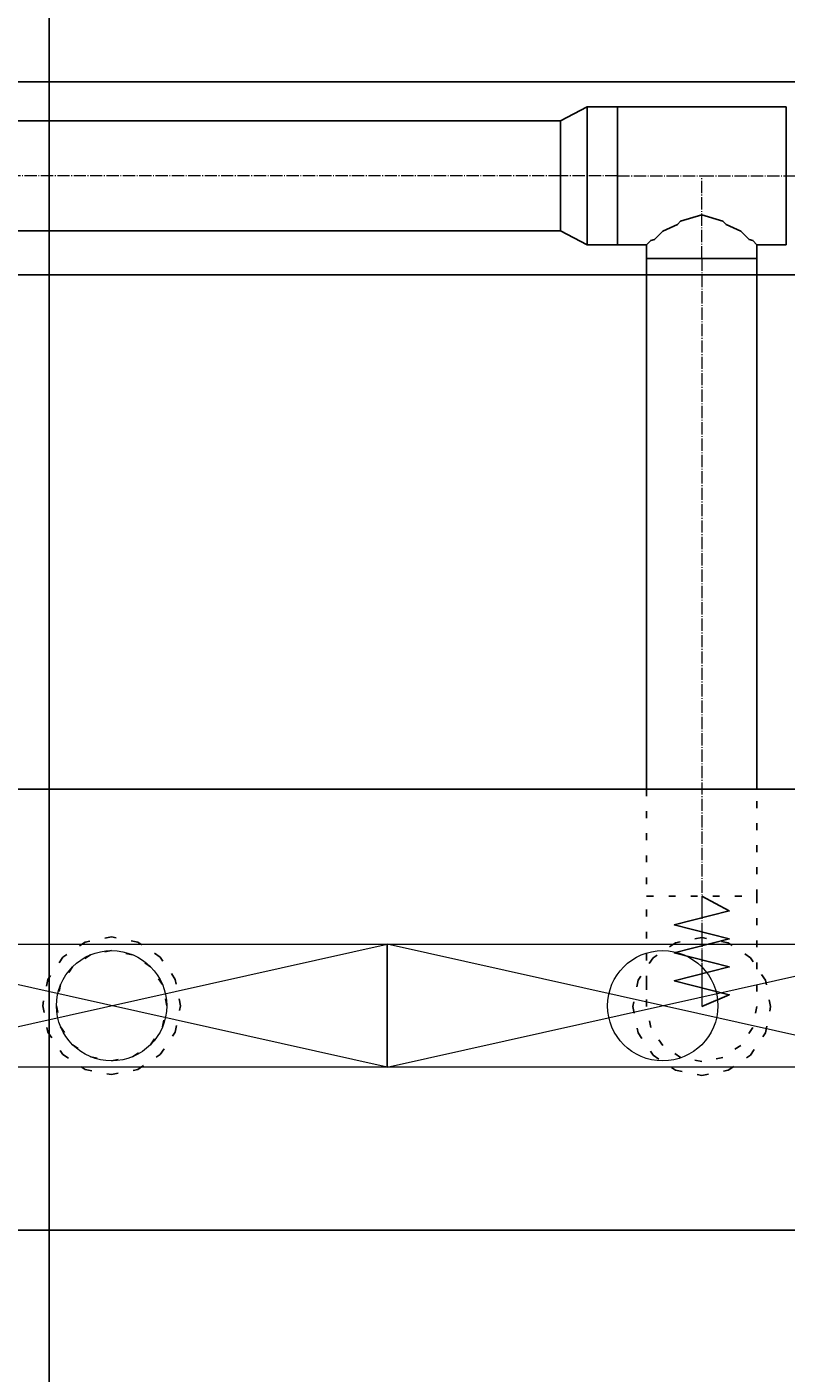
# Model space of a CAD drawing. Header units: centimetres. Extents: x -149939 to 48626, y -46000 to 152985.
# Tile 160 of 256: x -30721 to -29344, y 55336 to 57778. Entities that reach past the tile are written whole.
import ezdxf
from ezdxf import colors
from ezdxf.entities.mleader import LeaderData, LeaderLine
from ezdxf.math import Vec2, Vec3

# ---------------------------------------------------------------- set-up
doc = ezdxf.new("R2010")
doc.units = ezdxf.units.CM
doc.header["$LTSCALE"] = 50
doc.header["$PDMODE"] = 35
doc.header["$PDSIZE"] = 0.1
for name, pattern in [('CADVENT_CENTERLINE', [9.9, 7.4, -1, 0.5, -1]), ('CADVENT_HIDDEN', [0.8, 0.25, -0.55]), ('Kondygnacja  -0_5$0$HIDDEN', [9.525, 6.35, -3.175]), ('Kondygnacja  -0_5$0$HIDDEN2', [4.7625, 3.175, -1.5875])]:
    doc.linetypes.add(name, pattern=pattern)
doc.layers.get('0').update_dxf_attribs({"color": 8})
doc.layers.get('DEFPOINTS').update_dxf_attribs({"color": 8})
for name, color, linetype in [('01-103-Went PP_poziom-0_5$0$L_Nawiew', 7, 'Continuous'), ('bgde-nawiewEXP', 7, 'Continuous'), ('bgde-nawiewHIDDEN', 250, 'Continuous'), ('Kondygnacja  -0_5$0$ARCH_KONSTR_POWYŻEJ RZUTU', 8, 'Kondygnacja  -0_5$0$HIDDEN'), ('Kondygnacja  -0_5$0$ARCH_KONSTR_POWYŻEJ RZUTU_IST', 8, 'Kondygnacja  -0_5$0$HIDDEN2')]:
    doc.layers.add(name, color=color, linetype=linetype)
for name, color, linetype, lineweight in [('bgde-nawiewCEN', 7, 'Continuous', 13), ('bgde_nawiewnik', 11, 'Continuous', 5), ('Kondygnacja  -0_5$0$ARCH_INFO_WYMIARY', 8, 'Continuous', 9), ('RFCU', 6, 'Continuous', 30)]:
    doc.layers.add(name, color=color, linetype=linetype, lineweight=lineweight)
doc.styles.add('Kondygnacja  -0_5$0$Romans', font='Romans.shx', dxfattribs={"width": 0.7})
doc.dimstyles.new('Kondygnacja  -0_5$0$Wymiary 1-100', dxfattribs={"dimtxt": 12, "dimasz": 10, "dimexe": 5, "dimexo": 0, "dimgap": 4, "dimtad": 1, "dimrnd": 0.5, "dimzin": 12, "dimdsep": 46, "dimtxsty": 'Kondygnacja  -0_5$0$Romans', "dimblk": 'Kondygnacja  -0_5$0$_Oblique', "dimcen": 10, "dimdle": 10, "dimclrt": 55, "dimazin": 0, "dimtfac": 1, "dimtmove": 1, "dimatfit": 3, "dimfxl": 8, "dimfxlon": 1, "dimtolj": 1, "dimtzin": 0, "dimarcsym": 0})

# ---------------------------------------------------------------- blocks, each defined once
blk = doc.blocks.new('Kondygnacja  -0_5$0$_Oblique')
at = {"color": 0, "linetype": 'ByBlock', "lineweight": -2}
blk.add_line((-0.5, -0.5), (0.5, 0.5), dxfattribs=at)
blk = doc.blocks.new('*D152')
at = {"layer": 'DEFPOINTS', "color": 0}
for p in [(-29490, 82605), (-29490, 13059.2), (-30690, 12765)]:
    blk.add_point(p, dxfattribs=at)
at = {"layer": 'Kondygnacja  -0_5$0$ARCH_INFO_WYMIARY', "color": 0, "lineweight": -2}
for p, q in [((-29490, 13067.2), (-29490, 13054.2)), ((-30700, 13059.2), (-29480, 13059.2)), ((-30690, 13051.2), (-30690, 13064.2))]:
    blk.add_line(p, q, dxfattribs=at)
at = {"layer": 'Kondygnacja  -0_5$0$ARCH_INFO_WYMIARY', "color": 0, "linetype": 'ByBlock', "lineweight": -2, "xscale": 10, "yscale": 10, "zscale": 10, "rotation": 180}
blk.add_blockref('Kondygnacja  -0_5$0$_Oblique', (-30690, 13059.2), dxfattribs=at)
at = {"layer": 'Kondygnacja  -0_5$0$ARCH_INFO_WYMIARY', "color": 0, "linetype": 'ByBlock', "lineweight": -2, "xscale": 10, "yscale": 10, "zscale": 10}
blk.add_blockref('Kondygnacja  -0_5$0$_Oblique', (-29490, 13059.2), dxfattribs=at)
at = {"layer": 'Kondygnacja  -0_5$0$ARCH_INFO_WYMIARY', "color": 55, "insert": (-30090, 13069.2), "char_height": 12, "attachment_point": 5, "style": 'Kondygnacja  -0_5$0$Romans'}
blk.add_mtext('\\A1;1200', dxfattribs=at)
blk = doc.blocks.new('Kondygnacja  -0_5$0$konstrukcja istniejąca -0.5')
at = {"layer": 'Kondygnacja  -0_5$0$ARCH_KONSTR_POWYŻEJ RZUTU_IST', "ltscale": 10}
for points in [[(8738, 10267.89), (9782, 10267.89)], [(9782, 10232.89), (8738, 10232.89)]]:
    blk.add_lwpolyline(points, dxfattribs=at)
blk = doc.blocks.new('*D196')
at = {"layer": 'DEFPOINTS', "color": 0}
for p in [(-30050, 80238.2), (-30300, 80097.2), (-30300, 12523.8)]:
    blk.add_point(p, dxfattribs=at)
at = {"layer": 'Kondygnacja  -0_5$0$ARCH_INFO_WYMIARY', "color": 0, "lineweight": -2}
for p, q in [((-30050, 80105.2), (-30050, 80092.2)), ((-30040, 80097.2), (-30310, 80097.2)), ((-30300, 80089.2), (-30300, 80102.2))]:
    blk.add_line(p, q, dxfattribs=at)
at = {"layer": 'Kondygnacja  -0_5$0$ARCH_INFO_WYMIARY', "color": 0, "linetype": 'ByBlock', "lineweight": -2, "xscale": 10, "yscale": 10, "zscale": 10, "rotation": 180}
blk.add_blockref('Kondygnacja  -0_5$0$_Oblique', (-30300, 80097.2), dxfattribs=at)
at = {"layer": 'Kondygnacja  -0_5$0$ARCH_INFO_WYMIARY', "color": 0, "linetype": 'ByBlock', "lineweight": -2, "xscale": 10, "yscale": 10, "zscale": 10}
blk.add_blockref('Kondygnacja  -0_5$0$_Oblique', (-30050, 80097.2), dxfattribs=at)
at = {"layer": 'Kondygnacja  -0_5$0$ARCH_INFO_WYMIARY', "color": 55, "insert": (-30175, 80107.2), "char_height": 12, "attachment_point": 5, "style": 'Kondygnacja  -0_5$0$Romans'}
blk.add_mtext('\\A1;250', dxfattribs=at)
blk = doc.blocks.new('*D212')
at = {"layer": 'DEFPOINTS', "color": 0}
for p in [(-30586.3, 81900), (-30681.1, 12489.5), (9064, 12489.5)]:
    blk.add_point(p, dxfattribs=at)
at = {"layer": 'Kondygnacja  -0_5$0$ARCH_INFO_WYMIARY', "color": 0, "lineweight": -2}
for p, q in [((-30673.1, 81900), (-30686.1, 81900)), ((-30681.1, 81910), (-30681.1, 12479.5)), ((-30673.1, 12489.5), (-30686.1, 12489.5))]:
    blk.add_line(p, q, dxfattribs=at)
at = {"layer": 'Kondygnacja  -0_5$0$ARCH_INFO_WYMIARY', "color": 0, "linetype": 'ByBlock', "lineweight": -2, "xscale": 10, "yscale": 10, "zscale": 10}
for p, rotation in [((-30681.1, 81900), 90), ((-30681.1, 12489.5), 270)]:
    blk.add_blockref('Kondygnacja  -0_5$0$_Oblique', p, dxfattribs=dict(at, rotation=rotation))
at = {"layer": 'Kondygnacja  -0_5$0$ARCH_INFO_WYMIARY', "color": 55, "insert": (-30691.1, 47194.8), "char_height": 12, "attachment_point": 5, "rotation": 90, "style": 'Kondygnacja  -0_5$0$Romans'}
blk.add_mtext('\\A1;69410.5', dxfattribs=at)
blk = doc.blocks.new('A$C066D7839')
at = {"layer": 'bgde_nawiewnik', "color": 7}
for p, q in [((-50, -11.15), (-50, 11.15)), ((-50, 11.15), (50, 11.15)), ((-50, -11.15), (50, 11.15)), ((50, -11.15), (-50, 11.15)), ((50, 11.15), (50, -11.15)), ((50, -11.15), (-50, -11.15))]:
    blk.add_line(p, q, dxfattribs=at)
blk.add_circle((0, 0), 10, dxfattribs=at)

msp = doc.modelspace()

# ---------------------------------------------------------------- linework, layer by layer
at = {"layer": 'bgde-nawiewCEN', "linetype": 'CADVENT_CENTERLINE', "ltscale": 0.06}
for p, q in [((-29753.003, 57508.36), (-32295.248, 57508.36)), ((-29650.003, 57508.36), (-29753.003, 57508.36)), ((-29650.003, 57508.36), (-29497.003, 57508.36)), ((-29497.003, 57358.36), (-29497.003, 57508.36)), ((-29497.003, 57508.36), (-29344.003, 57508.36)), ((-29344.003, 57508.36), (-29204.003, 57508.36)), ((-29497.003, 57358.36), (-29497.003, 56201.3)), ((-29497.003, 56201.3), (-29497.003, 56182.604)), ((-29497.003, 56182.604), (-29497.003, 56131.493)), ((-29497.003, 56131.493), (-29497.003, 56103.7)), ((-29497.003, 56103.7), (-29497.003, 56080.174)), ((-29497.003, 56080.174), (-29497.003, 56060.56)), ((-29497.003, 56060.56), (-29497.003, 56044.5)), ((-29497.003, 56044.5), (-29497.003, 56031.641)), ((-29497.003, 56031.641), (-29497.003, 56021.626)), ((-29497.003, 56021.626), (-29497.003, 56014.1)), ((-29497.003, 56014.1), (-29497.003, 56008.708)), ((-29497.003, 56008.708), (-29497.003, 56005.093)), ((-29497.003, 56005.093), (-29497.003, 56002.9)), ((-29497.003, 56002.9), (-29497.003, 56001.774)), ((-29497.003, 56001.774), (-29497.003, 56001.3))]:
    msp.add_line(p, q, dxfattribs=at)
at = {"layer": 'bgde-nawiewEXP', "linetype": 'Continuous'}
for points in [[(-29753.003, 57408.36), (-29753.003, 57608.36), (-29704.846, 57633.36), (-29704.846, 57383.36)], [(-29704.845, 57383.36), (-29704.845, 57633.36), (-29650.003, 57633.36), (-29650.003, 57383.36)], [(-32295.248, 57408.36), (-32295.248, 57608.36), (-29753.003, 57608.36), (-29753.003, 57408.36)], [(-51077.187, 55595.52), (-9318.667, 55595.52), (-9318.667, 56395.52), (-51077.187, 56395.52), (-51077.187, 55995.517)]]:
    msp.add_lwpolyline(points, close=True, dxfattribs=at)
for points in [[(-29650.003, 57383.36), (-29650.003, 57633.36), (-29344.003, 57633.36), (-29344.003, 57383.36), (-29397.003, 57383.36)], [(-29650.003, 57383.36), (-29597.003, 57383.36), (-29597.003, 57358.36), (-29397.003, 57358.36), (-29397.003, 57383.36), (-29404.615, 57390.972), (-29411.007, 57392.875), (-29426.292, 57408.16), (-29452.748, 57419.972), (-29458.734, 57425.958), (-29497.003, 57437.35), (-29535.271, 57425.958), (-29541.257, 57419.972), (-29567.713, 57408.16), (-29582.998, 57392.875), (-29589.391, 57390.972), (-29597.003, 57383.36)], [(-29597.003, 56395.52), (-29597.003, 57358.36), (-29397.003, 57358.36), (-29397.003, 56395.52)]]:
    msp.add_lwpolyline(points, dxfattribs=at)
at = {"layer": 'bgde-nawiewHIDDEN', "linetype": 'CADVENT_HIDDEN'}
msp.add_lwpolyline([(-29597.003, 56395.52), (-29597.003, 56201.3), (-29397.003, 56201.3), (-29397.003, 56395.52)], dxfattribs=at)
for points in [[(-29597.003, 56044.5), (-29597.003, 56201.3), (-29397.003, 56201.3), (-29397.003, 56001.3), (-29404.615, 55963.032), (-29426.292, 55930.59), (-29458.734, 55908.912), (-29497.003, 55901.3), (-29535.271, 55908.912), (-29567.713, 55930.59), (-29589.391, 55963.032), (-29597.003, 56001.3), (-29597.003, 56031.641)], [(-30692.838, 56002.697), (-30683.323, 55954.862), (-30656.226, 55914.309), (-30615.674, 55887.213), (-30567.838, 55877.697), (-30520.003, 55887.213), (-30479.45, 55914.309), (-30452.353, 55954.862), (-30442.838, 56002.697), (-30452.353, 56050.533), (-30479.45, 56091.086), (-30520.003, 56118.182), (-30567.838, 56127.697), (-30615.674, 56118.182), (-30656.226, 56091.086), (-30683.323, 56050.533)], [(-30692.838, 56002.697), (-30683.323, 55954.862), (-30656.226, 55914.309), (-30615.674, 55887.213), (-30567.838, 55877.697), (-30520.003, 55887.213), (-30479.45, 55914.309), (-30452.353, 55954.862), (-30442.838, 56002.697), (-30452.353, 56050.533), (-30479.45, 56091.086), (-30520.003, 56118.182), (-30567.838, 56127.697), (-30615.674, 56118.182), (-30656.226, 56091.086), (-30683.323, 56050.533)], [(-29622.003, 56001.3), (-29612.488, 55953.465), (-29585.391, 55912.912), (-29544.838, 55885.815), (-29497.003, 55876.3), (-29449.167, 55885.815), (-29408.614, 55912.912), (-29381.518, 55953.465), (-29372.003, 56001.3), (-29381.518, 56049.136), (-29408.614, 56089.689), (-29449.167, 56116.785), (-29497.003, 56126.3), (-29544.838, 56116.785), (-29585.391, 56089.689), (-29612.488, 56049.136)], [(-29622.003, 56001.3), (-29612.488, 55953.465), (-29585.391, 55912.912), (-29544.838, 55885.815), (-29497.003, 55876.3), (-29449.167, 55885.815), (-29408.614, 55912.912), (-29381.518, 55953.465), (-29372.003, 56001.3), (-29381.518, 56049.136), (-29408.614, 56089.689), (-29449.167, 56116.785), (-29497.003, 56126.3), (-29544.838, 56116.785), (-29585.391, 56089.689), (-29612.488, 56049.136)], [(-30667.838, 56002.697), (-30660.226, 55964.429), (-30638.549, 55931.987), (-30606.106, 55910.31), (-30567.838, 55902.697), (-30529.57, 55910.31), (-30497.127, 55931.987), (-30475.45, 55964.429), (-30467.838, 56002.697), (-30475.45, 56040.966), (-30497.127, 56073.408), (-30529.57, 56095.085), (-30567.838, 56102.697), (-30606.106, 56095.085), (-30638.549, 56073.408), (-30660.226, 56040.966)], [(-30667.838, 56002.697), (-30660.226, 55964.429), (-30638.549, 55931.987), (-30606.106, 55910.31), (-30567.838, 55902.697), (-30529.57, 55910.31), (-30497.127, 55931.987), (-30475.45, 55964.429), (-30467.838, 56002.697), (-30475.45, 56040.966), (-30497.127, 56073.408), (-30529.57, 56095.085), (-30567.838, 56102.697), (-30606.106, 56095.085), (-30638.549, 56073.408), (-30660.226, 56040.966)]]:
    msp.add_lwpolyline(points, close=True, dxfattribs=at)
at = {"layer": 'bgde-nawiewHIDDEN'}
for points in [[(-29497.003, 56001.3), (-29447.003, 56022.598), (-29547.003, 56047.96), (-29447.003, 56073.18), (-29547.003, 56098.465), (-29447.003, 56124), (-29547.003, 56149.359), (-29447.003, 56174.818), (-29497.003, 56201.3)], [(-30567.838, 56002.697), (-30567.838, 56002.697)]]:
    msp.add_lwpolyline(points, dxfattribs=at)

# ---------------------------------------------------------------- block references
at = {"layer": '01-103-Went PP_poziom-0_5$0$L_Nawiew', "xscale": 10, "yscale": 10, "zscale": 10}
for p in [(-30567.836, 56002.697, 742.119), (-29567.836, 56002.697, 742.119)]:
    msp.add_blockref('A$C066D7839', p, dxfattribs=at)
at = {"layer": 'Kondygnacja  -0_5$0$ARCH_KONSTR_POWYŻEJ RZUTU', "xscale": 10, "yscale": 10, "zscale": 10}
msp.add_blockref('Kondygnacja  -0_5$0$konstrukcja istniejąca -0.5', (-121140, -45000), dxfattribs=at)

# ---------------------------------------------------------------- dimensions: what is measured, and where the dimension line sits
at = {"layer": 'Kondygnacja  -0_5$0$ARCH_INFO_WYMIARY'}
for base, p1, p2, picture, middle in [((-29490, 13059.178), (-30690, 12765), (-29490, 82605), '*D152', (-30090, 13069.178)), ((-30300, 80097.163), (-30050, 80238.222), (-30300, 12523.822), '*D196', (-30175, 80107.163))]:
    dim = msp.add_linear_dim(base=base, p1=p1, p2=p2, dimstyle='Kondygnacja  -0_5$0$Wymiary 1-100', dxfattribs=at)
    dim.commit()
    dim.dimension.update_dxf_attribs({"geometry": picture, "text_midpoint": middle})
dim = msp.add_linear_dim(base=(-30681.114, 12489.5), p1=(-30586.301, 81900), p2=(9064, 12489.5), angle=90, dimstyle='Kondygnacja  -0_5$0$Wymiary 1-100', dxfattribs=at)
dim.commit()
dim.dimension.update_dxf_attribs({"geometry": '*D212', "text_midpoint": (-30691.114, 47194.75)})

# ---------------------------------------------------------------- leaders
at = {"layer": 'RFCU', "color": 94, "lineweight": 0}
ml = msp.add_multileader_mtext('Standard', dxfattribs=at)
ml.set_content('{\\fArial CE|b0|i0|c238|p34;\\C94;Odłączenie od szafki RFCU098.7 klimakonwektora 40\\Pz podłączeniem klimakonwektora 47}')
ml.set_leader_properties()
ml.build(insert=Vec2(0, 0))
ml.multileader.update_dxf_attribs({"text_right_attachment_type": 6, "dogleg_length": 0.36, "arrow_head_size": 320})
ctx = ml.context
ctx.base_point, ctx.char_height, ctx.arrow_head_size, ctx.plane_origin = Vec3(-34672.945, 53832.229, 742.119), 300, 320, Vec3(-30907.938, 51209.332, 742.119)
ctx.right_attachment, ctx.text_align_type = 6, 2
notes = []
notes.append((ctx, [(1, (1, 1, 0), (-24692.46, 53635.572, 742.119), (-1, 0), 0.36, [(0, [(-16510, 57480, 742.119)], 0, []), (1, [(-28530, 57500, 742.119)], 0, [])])]))
ctx.mtext.insert, ctx.mtext.alignment, ctx.mtext.flow_direction = Vec3(-24694.82, 54028.887, 742.119), 3, 5
for ctx, leaders in notes:
    for number, flags, end, landing, length, lines in leaders:
        leader = LeaderData()
        leader.index, (leader.has_last_leader_line, leader.has_dogleg_vector, leader.attachment_direction) = number, flags
        leader.last_leader_point, leader.dogleg_vector, leader.dogleg_length = Vec3(end), Vec3(landing), length
        for number, points, colour, breaks in lines:
            line = LeaderLine()
            line.index, line.vertices, line.color, line.breaks = number, Vec3.list(points), colors.encode_raw_color(colour), breaks
            leader.lines.append(line)
        ctx.leaders.append(leader)

doc.saveas('drawing.dxf')
